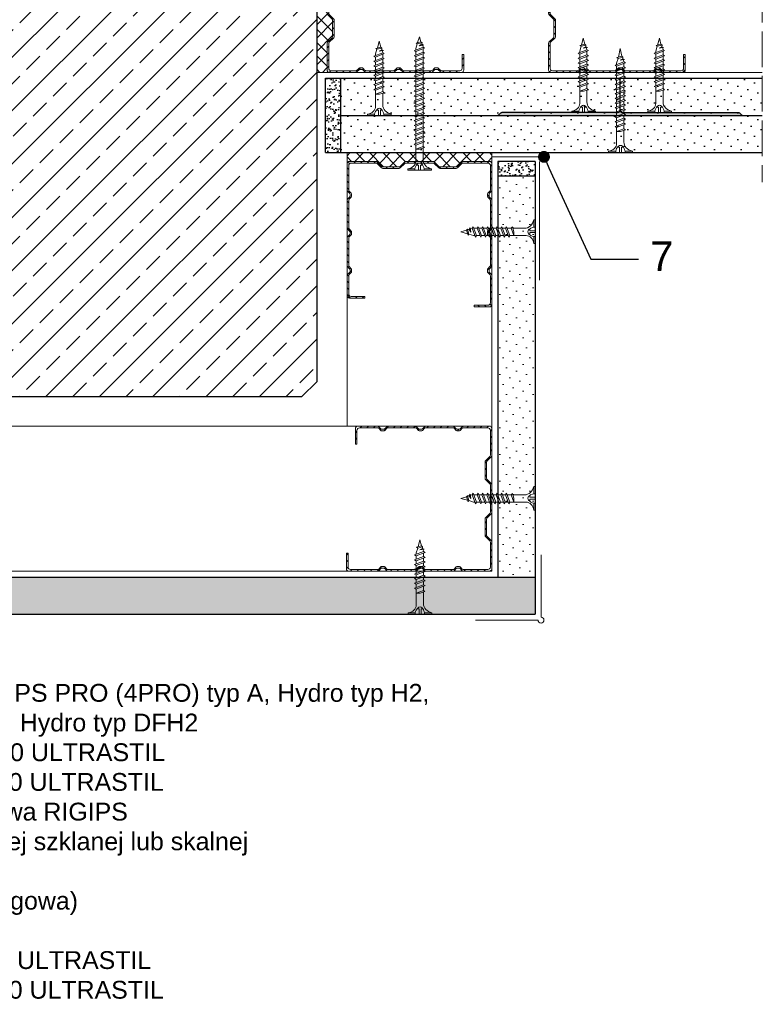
# Model space of a CAD drawing. Header units: millimetres. Extents: x 1245 to 3478, y 520 to 1092.
# Tile 15 of 16: x 3228 to 3478, y 520 to 851. Entities that reach past the tile are written whole.
import ezdxf
from ezdxf import colors
from ezdxf.entities.mleader import LeaderData, LeaderLine
from ezdxf.math import Vec2, Vec3

# ---------------------------------------------------------------- set-up
doc = ezdxf.new("R2010")
doc.units = ezdxf.units.MM
doc.linetypes.add('ACAD_ISO02W100', pattern=[15, 12, -3])
for name, color, linetype, lineweight in [('_RIGIPS AKCESORIA', 7, 'Continuous', 18), ('_RIGIPS G-K', 7, 'Continuous', 25), ('_RIGIPS PROFIL', 7, 'Continuous', 18), ('KRESKOWANIE', 7, 'Continuous', 9), ('OPISY', 7, 'Continuous', 9), ('PRZERYWANA', 7, 'ACAD_ISO02W100', 9)]:
    doc.layers.add(name, color=color, linetype=linetype, lineweight=lineweight)
doc.styles.get("Standard").update_dxf_attribs({"font": 'arial.ttf'})
pattern_1 = [(225, (1033.0072, -157.7324), (1.122532, -3.367596), [0, -3.175])]
pattern_2 = [(225, (1733.0072, 0), (1.122532, -3.367596), [0, -3.175])]

# ---------------------------------------------------------------- blocks, each defined once
blk = doc.blocks.new('TN 25')
at = {"layer": '_RIGIPS AKCESORIA'}
for p, q in [((0, -0.84), (0, 7.16)), ((0, 7.16), (0.46, 7.16)), ((0.46, 7.16), (0.46, 4.78)), ((0.46, 4.78), (0, 4.78)), ((0, 3.5), (1.77, 3.5)), ((1.77, 3.5), (1.77, 4.2)), ((3.02, 4.46), (8.47, 4.46)), ((7.12, 4.46), (7.12, 3.18)), ((8.03, 2.01), (7.12, 4.46)), ((8.47, 4.46), (8.79, 5)), ((9.61, 1.51), (8.47, 4.46)), ((8.79, 5), (9.93, 2.01)), ((9, 4.46), (10.1, 4.46)), ((10.1, 4.46), (10.41, 5)), ((11.23, 1.51), (10.1, 4.46)), ((10.41, 5), (11.56, 2.01)), ((10.62, 4.46), (11.67, 4.46)), ((11.67, 4.46), (11.99, 5)), ((12.81, 1.51), (11.67, 4.46)), ((11.99, 5), (13.14, 2.01)), ((12.2, 4.46), (13.21, 4.46)), ((13.21, 4.46), (13.52, 5)), ((14.34, 1.51), (13.21, 4.46)), ((13.52, 5), (14.67, 2.01)), ((13.73, 4.46), (14.8, 4.46)), ((14.8, 4.46), (15.12, 5)), ((15.94, 1.51), (14.8, 4.46)), ((15.12, 5), (16.26, 2.01)), ((15.33, 4.46), (16.42, 4.46)), ((16.42, 4.46), (16.73, 5)), ((17.55, 1.51), (16.42, 4.46)), ((16.73, 5), (17.88, 2.01)), ((16.94, 4.46), (17.99, 4.46)), ((17.99, 4.46), (18.31, 5)), ((19.13, 1.51), (17.99, 4.46)), ((18.31, 5), (19.45, 2.01)), ((18.52, 4.46), (19.68, 4.46)), ((19.68, 4.46), (20, 5)), ((20.82, 1.51), (19.68, 4.46)), ((20, 5), (21.14, 2.01)), ((20.21, 4.46), (20.7, 4.46)), ((20.7, 4.46), (22.28, 3.98)), ((22.28, 3.98), (22.56, 4.37)), ((22.7, 2.36), (22.28, 3.98)), ((22.56, 4.37), (23.03, 2.71)), ((22.71, 3.85), (25, 3.24)), ((0, 2.83), (1.77, 2.83)), ((0.46, 1.64), (0, 1.64)), ((0.46, -0.84), (0.46, 1.64)), ((1.77, 2.83), (1.77, 2.18)), ((7.49, 2.01), (3.55, 2.01)), ((7.12, 3.18), (7.65, 1.53)), ((7.65, 1.53), (8.03, 2.01)), ((9.41, 2.01), (8.03, 2.01)), ((9.93, 2.01), (9.61, 1.51)), ((11.04, 2.01), (9.93, 2.01)), ((11.56, 2.01), (11.23, 1.51)), ((12.61, 2.01), (11.56, 2.01)), ((13.14, 2.01), (12.81, 1.51)), ((14.15, 2.01), (13.14, 2.01)), ((14.67, 2.01), (14.34, 1.51)), ((15.74, 2.01), (14.67, 2.01)), ((16.26, 2.01), (15.94, 1.51)), ((17.36, 2.01), (16.26, 2.01)), ((17.88, 2.01), (17.55, 1.51)), ((18.93, 2.01), (17.88, 2.01)), ((19.45, 2.01), (19.13, 1.51)), ((19.45, 2.01), (20.62, 2.01)), ((21.14, 2.01), (20.82, 1.51)), ((21.14, 2.01), (21.81, 2.12)), ((21.85, 1.83), (21.67, 3.28)), ((21.67, 3.28), (22.14, 2.4)), ((22.14, 2.4), (21.85, 1.83)), ((22.7, 2.36), (22.14, 2.4)), ((23.03, 2.71), (22.7, 2.36)), ((25, 3.24), (23.03, 2.71)), ((0, -0.84), (0.46, -0.84))]:
    blk.add_line(p, q, dxfattribs=at)
for centre, major_axis, ratio, start_param, end_param in [((3.09, 7.67), (0.17, 3.2), 0.826134, 1.773653, 3.180586), ((-0.04, 0.9), (0, 3.93), 0.848176, -0.720942, -0.151112), ((1.66, 3.18), (0, 0.895), 0.848176, -1.552777, -0.720942), ((3.37, -1.57), (0.28, 3.57), 0.832181, 0.035984, 1.430787), ((-2.73, 15.91), (0, 14.76), 0.848176, 3.399396, 3.475072), ((0.59, 4.62), (0, 2.81), 0.848176, 3.475072, 3.862535), ((1.66, 3.18), (0, 0.895), 0.848176, 3.862535, 4.730408)]:
    blk.add_ellipse(centre, major_axis=major_axis, ratio=ratio, start_param=start_param, end_param=end_param, dxfattribs=at)
blk = doc.blocks.new('CW 100 ULTRASTIL')
h = blk.add_hatch()
h.set_pattern_fill('ANSI31', color=256, scale=0.5, style=0)
h.paths.add_polyline_path([(179.46, 109.85, -0.198912), (179.6, 110.2), (181.11, 111.71, 0.198912), (181.26, 112.06), (181.26, 117.65, 0.198912), (181.11, 118), (179.6, 119.51, -0.198912), (179.46, 119.86), (179.46, 128.31, -0.414214), (180.26, 129.11), (188.58, 129.11, -0.198912), (188.93, 128.96), (189.64, 128.25, 0.198912), (189.99, 128.11), (190.58, 128.11, 0.198912), (190.93, 128.25), (191.64, 128.96, -0.198912), (191.99, 129.11), (201.28, 129.11, -0.198912), (201.63, 128.96), (202.34, 128.25, 0.198912), (202.69, 128.11), (203.28, 128.11, 0.198912), (203.63, 128.25), (204.34, 128.96, -0.198912), (204.69, 129.11), (213.98, 129.11, -0.198912), (214.33, 128.96), (215.04, 128.25, 0.198912), (215.39, 128.11), (215.98, 128.11, 0.198912), (216.33, 128.25), (217.04, 128.96, -0.198912), (217.39, 129.11), (226.56, 129.11, -0.414214), (227.36, 128.31), (227.36, 123.66), (227.91, 123.66), (227.91, 128.86, 0.414214), (227.11, 129.66), (217.39, 129.66, 0.198912), (217.04, 129.51), (216.33, 128.8, -0.198912), (215.98, 128.66), (215.39, 128.66, -0.198912), (215.04, 128.8), (214.33, 129.51, 0.198912), (213.98, 129.66), (204.69, 129.66, 0.198912), (204.34, 129.51), (203.63, 128.8, -0.198912), (203.28, 128.66), (202.69, 128.66, -0.198912), (202.34, 128.8), (201.63, 129.51, 0.198912), (201.28, 129.66), (191.99, 129.66, 0.198912), (191.64, 129.51), (190.93, 128.8, -0.198912), (190.58, 128.66), (189.99, 128.66, -0.198912), (189.64, 128.8), (188.93, 129.51, 0.198912), (188.58, 129.66), (179.71, 129.66, 0.414214), (178.91, 128.86), (178.91, 119.86, 0.198912), (179.05, 119.51), (180.56, 118, -0.198912), (180.71, 117.65), (180.71, 112.06, -0.198912), (180.56, 111.71), (179.05, 110.2, 0.198912), (178.91, 109.85), (178.91, 50.66, 0.198912), (179.05, 50.31), (180.56, 48.8, -0.198912), (180.71, 48.45), (180.71, 42.86, -0.198912), (180.56, 42.51), (179.05, 41, 0.198912), (178.91, 40.65), (178.91, 31.66, 0.414214), (179.71, 30.86), (188.58, 30.86, 0.198912), (188.93, 31), (189.64, 31.71, -0.198912), (189.99, 31.86), (190.58, 31.86, -0.198912), (190.93, 31.71), (191.64, 31, 0.198912), (191.99, 30.86), (201.28, 30.86, 0.198912), (201.63, 31), (202.34, 31.71, -0.198912), (202.69, 31.86), (203.28, 31.86, -0.198912), (203.63, 31.71), (204.34, 31, 0.198912), (204.69, 30.86), (213.98, 30.86, 0.198912), (214.33, 31), (215.04, 31.71, -0.198912), (215.39, 31.86), (215.98, 31.86, -0.198912), (216.33, 31.71), (217.04, 31, 0.198912), (217.39, 30.86), (224.11, 30.86, 0.414214), (224.91, 31.66), (224.91, 36.86), (224.36, 36.86), (224.36, 32.21, -0.414214), (223.56, 31.41), (217.39, 31.41, -0.198912), (217.04, 31.55), (216.33, 32.26, 0.198912), (215.98, 32.41), (215.39, 32.41, 0.198912), (215.04, 32.26), (214.33, 31.55, -0.198912), (213.98, 31.41), (204.69, 31.41, -0.198912), (204.34, 31.55), (203.63, 32.26, 0.198912), (203.28, 32.41), (202.69, 32.41, 0.198912), (202.34, 32.26), (201.63, 31.55, -0.198912), (201.28, 31.41), (191.99, 31.41, -0.198912), (191.64, 31.55), (190.93, 32.26, 0.198912), (190.58, 32.41), (189.99, 32.41, 0.198912), (189.64, 32.26), (188.93, 31.55, -0.198912), (188.58, 31.41), (180.26, 31.41, -0.414214), (179.46, 32.21), (179.46, 40.65, -0.198912), (179.6, 41), (181.11, 42.51, 0.198912), (181.26, 42.86), (181.26, 48.45, 0.198912), (181.11, 48.8), (179.6, 50.31, -0.198912), (179.46, 50.66)])
at = {"layer": '_RIGIPS PROFIL'}
for p, q in [((188.58, 129.66), (179.71, 129.66)), ((188.93, 129.51), (189.64, 128.8)), ((191.64, 129.51), (190.93, 128.8)), ((201.28, 129.66), (191.99, 129.66)), ((201.63, 129.51), (202.34, 128.8)), ((204.34, 129.51), (203.63, 128.8)), ((204.69, 129.66), (213.98, 129.66)), ((214.33, 129.51), (215.04, 128.8)), ((217.04, 129.51), (216.33, 128.8)), ((227.11, 129.66), (217.39, 129.66)), ((178.91, 128.86), (178.91, 119.86)), ((179.46, 128.31), (179.46, 119.86)), ((188.58, 129.11), (180.26, 129.11)), ((188.93, 128.96), (189.64, 128.25)), ((190.58, 128.66), (189.99, 128.66)), ((190.58, 128.11), (189.99, 128.11)), ((191.64, 128.96), (190.93, 128.25)), ((201.28, 129.11), (191.99, 129.11)), ((201.63, 128.96), (202.34, 128.25)), ((203.28, 128.66), (202.69, 128.66)), ((203.28, 128.11), (202.69, 128.11)), ((204.34, 128.96), (203.63, 128.25)), ((204.69, 129.11), (213.98, 129.11)), ((214.33, 128.96), (215.04, 128.25)), ((215.98, 128.66), (215.39, 128.66)), ((215.98, 128.11), (215.39, 128.11)), ((217.04, 128.96), (216.33, 128.25)), ((226.56, 129.11), (217.39, 129.11)), ((227.36, 123.66), (227.36, 128.31)), ((227.91, 123.66), (227.91, 128.86)), ((227.36, 123.66), (227.91, 123.66)), ((180.56, 118), (179.05, 119.51)), ((181.11, 118), (179.6, 119.51)), ((180.71, 117.65), (180.71, 112.06)), ((181.26, 117.65), (181.26, 112.06)), ((178.91, 109.85), (178.91, 50.66)), ((180.56, 111.71), (179.05, 110.2)), ((179.46, 109.85), (179.46, 50.66)), ((181.11, 111.71), (179.6, 110.2)), ((180.56, 48.8), (179.05, 50.31)), ((181.11, 48.8), (179.6, 50.31)), ((180.71, 42.86), (180.71, 48.45)), ((181.26, 42.86), (181.26, 48.45)), ((178.91, 31.66), (178.91, 40.65)), ((180.56, 42.51), (179.05, 41)), ((179.46, 32.21), (179.46, 40.65)), ((181.11, 42.51), (179.6, 41)), ((224.36, 36.86), (224.36, 32.21)), ((224.36, 36.86), (224.91, 36.86)), ((224.91, 36.86), (224.91, 31.66)), ((188.58, 30.86), (179.71, 30.86)), ((188.58, 31.41), (180.26, 31.41)), ((188.93, 31.55), (189.64, 32.26)), ((188.93, 31), (189.64, 31.71)), ((190.58, 32.41), (189.99, 32.41)), ((190.58, 31.86), (189.99, 31.86)), ((191.64, 31.55), (190.93, 32.26)), ((191.64, 31), (190.93, 31.71)), ((201.28, 31.41), (191.99, 31.41)), ((201.28, 30.86), (191.99, 30.86)), ((201.63, 31.55), (202.34, 32.26)), ((201.63, 31), (202.34, 31.71)), ((203.28, 32.41), (202.69, 32.41)), ((203.28, 31.86), (202.69, 31.86)), ((204.34, 31.55), (203.63, 32.26)), ((204.34, 31), (203.63, 31.71)), ((204.69, 31.41), (213.98, 31.41)), ((204.69, 30.86), (213.98, 30.86)), ((214.33, 31.55), (215.04, 32.26)), ((214.33, 31), (215.04, 31.71)), ((215.98, 32.41), (215.39, 32.41)), ((215.98, 31.86), (215.39, 31.86)), ((217.04, 31.55), (216.33, 32.26)), ((217.04, 31), (216.33, 31.71)), ((223.56, 31.41), (217.39, 31.41)), ((224.11, 30.86), (217.39, 30.86))]:
    blk.add_line(p, q, dxfattribs=at)
for centre, radius, start, end in [((179.71, 128.86), 0.8, 90, 180), ((188.58, 129.16), 0.5, 45, 90), ((191.99, 129.16), 0.5, 90, 135), ((201.28, 129.16), 0.5, 45, 90), ((204.69, 129.16), 0.5, 90, 135), ((213.98, 129.16), 0.5, 45, 90), ((217.39, 129.16), 0.5, 90, 135), ((227.11, 128.86), 0.8, 0, 90), ((180.26, 128.31), 0.8, 90, 180), ((188.58, 128.61), 0.5, 45, 90), ((189.99, 129.16), 0.5, 225, 270), ((189.99, 128.61), 0.5, 225, 270), ((190.58, 129.16), 0.5, 270, 315), ((190.58, 128.61), 0.5, 270, 315), ((191.99, 128.61), 0.5, 90, 135), ((201.28, 128.61), 0.5, 45, 90), ((202.69, 129.16), 0.5, 225, 270), ((202.69, 128.61), 0.5, 225, 270), ((203.28, 129.16), 0.5, 270, 315), ((203.28, 128.61), 0.5, 270, 315), ((204.69, 128.61), 0.5, 90, 135), ((213.98, 128.61), 0.5, 45, 90), ((215.39, 129.16), 0.5, 225, 270), ((215.39, 128.61), 0.5, 225, 270), ((215.98, 129.16), 0.5, 270, 315), ((215.98, 128.61), 0.5, 270, 315), ((217.39, 128.61), 0.5, 90, 135), ((226.56, 128.31), 0.8, 0, 90), ((179.41, 119.86), 0.5, 180, 225), ((179.96, 119.86), 0.5, 180, 225), ((180.21, 117.65), 0.5, 0, 45), ((180.76, 117.65), 0.5, 0, 45), ((179.41, 109.85), 0.5, 135, 180), ((179.96, 109.85), 0.5, 135, 180), ((180.21, 112.06), 0.5, 315, 0), ((180.76, 112.06), 0.5, 315, 0), ((179.41, 50.66), 0.5, 180, 225), ((179.96, 50.66), 0.5, 180, 225), ((180.21, 48.45), 0.5, 0, 45), ((180.76, 48.45), 0.5, 0, 45), ((179.41, 40.65), 0.5, 135, 180), ((179.96, 40.65), 0.5, 135, 180), ((180.21, 42.86), 0.5, 315, 0), ((180.76, 42.86), 0.5, 315, 0), ((179.71, 31.66), 0.8, 180, 270), ((180.26, 32.21), 0.8, 180, 270), ((188.58, 31.91), 0.5, 270, 315), ((188.58, 31.36), 0.5, 270, 315), ((189.99, 31.91), 0.5, 90, 135), ((189.99, 31.36), 0.5, 90, 135), ((190.58, 31.91), 0.5, 45, 90), ((190.58, 31.36), 0.5, 45, 90), ((191.99, 31.91), 0.5, 225, 270), ((191.99, 31.36), 0.5, 225, 270), ((201.28, 31.91), 0.5, 270, 315), ((201.28, 31.36), 0.5, 270, 315), ((202.69, 31.91), 0.5, 90, 135), ((202.69, 31.36), 0.5, 90, 135), ((203.28, 31.91), 0.5, 45, 90), ((203.28, 31.36), 0.5, 45, 90), ((204.69, 31.91), 0.5, 225, 270), ((204.69, 31.36), 0.5, 225, 270), ((213.98, 31.91), 0.5, 270, 315), ((213.98, 31.36), 0.5, 270, 315), ((215.39, 31.91), 0.5, 90, 135), ((215.39, 31.36), 0.5, 90, 135), ((215.98, 31.91), 0.5, 45, 90), ((215.98, 31.36), 0.5, 45, 90), ((217.39, 31.91), 0.5, 225, 270), ((217.39, 31.36), 0.5, 225, 270), ((223.56, 32.21), 0.8, 270, 0), ((224.11, 31.66), 0.8, 270, 0)]:
    blk.add_arc(centre, radius, start, end, dxfattribs=at)
blk = doc.blocks.new('naroznik')
at = {"layer": '_RIGIPS AKCESORIA'}
for p, q in [((429.5, 69.65), (429.5, 90.65)), ((430.5, 91.65), (451.5, 91.65))]:
    blk.add_line(p, q, dxfattribs=at)
blk.add_arc((429.5, 91.65), 1, 0, 270, dxfattribs=at)
blk = doc.blocks.new('CW 50 ULTRASTIL')
h = blk.add_hatch()
h.set_pattern_fill('ANSI31', color=256, scale=0.5, style=0)
h.paths.add_polyline_path([(28.56, 40.65, -0.198912), (28.71, 41), (30.21, 42.51, 0.198912), (30.36, 42.86), (30.36, 48.45, 0.198912), (30.21, 48.8), (28.71, 50.31, -0.198912), (28.56, 50.66), (28.56, 59.85, -0.198912), (28.71, 60.2), (30.21, 61.71, 0.198912), (30.36, 62.06), (30.36, 67.65, 0.198912), (30.21, 68), (28.71, 69.51, -0.198912), (28.56, 69.86), (28.56, 78.31, -0.414214), (29.36, 79.11), (37.68, 79.11, -0.198912), (38.04, 78.96), (38.74, 78.25, 0.198912), (39.1, 78.11), (39.68, 78.11, 0.198912), (40.04, 78.25), (40.74, 78.96, -0.198912), (41.1, 79.11), (50.38, 79.11, -0.198912), (50.74, 78.96), (51.44, 78.25, 0.198912), (51.8, 78.11), (52.38, 78.11, 0.198912), (52.74, 78.25), (53.44, 78.96, -0.198912), (53.8, 79.11), (63.08, 79.11, -0.198912), (63.44, 78.96), (64.14, 78.25, 0.198912), (64.5, 78.11), (65.08, 78.11, 0.198912), (65.44, 78.25), (66.14, 78.96, -0.198912), (66.5, 79.11), (75.66, 79.11, -0.414214), (76.46, 78.31), (76.46, 73.66), (77.01, 73.66), (77.01, 78.86, 0.414214), (76.21, 79.66), (66.5, 79.66, 0.198912), (66.14, 79.51), (65.44, 78.8, -0.198912), (65.08, 78.66), (64.5, 78.66, -0.198912), (64.14, 78.8), (63.44, 79.51, 0.198912), (63.08, 79.66), (53.8, 79.66, 0.198912), (53.44, 79.51), (52.74, 78.8, -0.198912), (52.38, 78.66), (51.8, 78.66, -0.198912), (51.44, 78.8), (50.74, 79.51, 0.198912), (50.38, 79.66), (41.1, 79.66, 0.198912), (40.74, 79.51), (40.04, 78.8, -0.198912), (39.68, 78.66), (39.1, 78.66, -0.198912), (38.74, 78.8), (38.04, 79.51, 0.198912), (37.68, 79.66), (28.81, 79.66, 0.414214), (28.01, 78.86), (28.01, 69.86, 0.198912), (28.16, 69.51), (29.66, 68, -0.198912), (29.81, 67.65), (29.81, 62.06, -0.198912), (29.66, 61.71), (28.16, 60.2, 0.198912), (28.01, 59.85), (28.01, 50.66, 0.198912), (28.16, 50.31), (29.66, 48.8, -0.198912), (29.81, 48.45), (29.81, 42.86, -0.198912), (29.66, 42.51), (28.16, 41, 0.198912), (28.01, 40.65), (28.01, 31.66, 0.414214), (28.81, 30.86), (37.68, 30.86, 0.198912), (38.04, 31), (38.74, 31.71, -0.198912), (39.1, 31.86), (39.68, 31.86, -0.198912), (40.04, 31.71), (40.74, 31, 0.198912), (41.1, 30.86), (50.38, 30.86, 0.198912), (50.74, 31), (51.44, 31.71, -0.198912), (51.8, 31.86), (52.38, 31.86, -0.198912), (52.74, 31.71), (53.44, 31, 0.198912), (53.8, 30.86), (63.08, 30.86, 0.198912), (63.44, 31), (64.14, 31.71, -0.198912), (64.5, 31.86), (65.08, 31.86, -0.198912), (65.44, 31.71), (66.14, 31, 0.198912), (66.5, 30.86), (73.21, 30.86, 0.414214), (74.01, 31.66), (74.01, 36.86), (73.46, 36.86), (73.46, 32.21, -0.414214), (72.66, 31.41), (66.5, 31.41, -0.198912), (66.14, 31.55), (65.44, 32.26, 0.198912), (65.08, 32.41), (64.5, 32.41, 0.198912), (64.14, 32.26), (63.44, 31.55, -0.198912), (63.08, 31.41), (53.8, 31.41, -0.198912), (53.44, 31.55), (52.74, 32.26, 0.198912), (52.38, 32.41), (51.8, 32.41, 0.198912), (51.44, 32.26), (50.74, 31.55, -0.198912), (50.38, 31.41), (41.1, 31.41, -0.198912), (40.74, 31.55), (40.04, 32.26, 0.198912), (39.68, 32.41), (39.1, 32.41, 0.198912), (38.74, 32.26), (38.04, 31.55, -0.198912), (37.68, 31.41), (29.36, 31.41, -0.414214), (28.56, 32.21)])
at = {"layer": '_RIGIPS PROFIL'}
for p, q in [((37.68, 79.66), (28.81, 79.66)), ((50.38, 79.66), (41.1, 79.66)), ((53.8, 79.66), (63.08, 79.66)), ((76.21, 79.66), (66.5, 79.66)), ((28.01, 78.86), (28.01, 69.86)), ((28.56, 78.31), (28.56, 69.86)), ((37.68, 79.11), (29.36, 79.11)), ((38.04, 79.51), (38.74, 78.8)), ((38.04, 78.96), (38.74, 78.25)), ((39.68, 78.66), (39.1, 78.66)), ((39.68, 78.11), (39.1, 78.11)), ((40.74, 79.51), (40.04, 78.8)), ((40.74, 78.96), (40.04, 78.25)), ((50.38, 79.11), (41.1, 79.11)), ((50.74, 79.51), (51.44, 78.8)), ((50.74, 78.96), (51.44, 78.25)), ((52.38, 78.66), (51.8, 78.66)), ((52.38, 78.11), (51.8, 78.11)), ((53.44, 79.51), (52.74, 78.8)), ((53.44, 78.96), (52.74, 78.25)), ((53.8, 79.11), (63.08, 79.11)), ((63.44, 79.51), (64.14, 78.8)), ((63.44, 78.96), (64.14, 78.25)), ((65.08, 78.66), (64.5, 78.66)), ((65.08, 78.11), (64.5, 78.11)), ((66.14, 79.51), (65.44, 78.8)), ((66.14, 78.96), (65.44, 78.25)), ((75.66, 79.11), (66.5, 79.11)), ((76.46, 73.66), (76.46, 78.31)), ((77.01, 73.66), (77.01, 78.86)), ((76.46, 73.66), (77.01, 73.66)), ((29.66, 68), (28.16, 69.51)), ((30.21, 68), (28.71, 69.51)), ((29.81, 67.65), (29.81, 62.06)), ((30.36, 67.65), (30.36, 62.06)), ((28.01, 59.85), (28.01, 50.66)), ((29.66, 61.71), (28.16, 60.2)), ((28.56, 59.85), (28.56, 50.66)), ((30.21, 61.71), (28.71, 60.2)), ((29.66, 48.8), (28.16, 50.31)), ((30.21, 48.8), (28.71, 50.31)), ((29.81, 42.86), (29.81, 48.45)), ((30.36, 42.86), (30.36, 48.45)), ((28.01, 31.66), (28.01, 40.65)), ((29.66, 42.51), (28.16, 41)), ((28.56, 32.21), (28.56, 40.65)), ((30.21, 42.51), (28.71, 41)), ((73.46, 36.86), (73.46, 32.21)), ((73.46, 36.86), (74.01, 36.86)), ((74.01, 36.86), (74.01, 31.66)), ((37.68, 30.86), (28.81, 30.86)), ((37.68, 31.41), (29.36, 31.41)), ((38.04, 31.55), (38.74, 32.26)), ((38.04, 31), (38.74, 31.71)), ((39.68, 32.41), (39.1, 32.41)), ((39.68, 31.86), (39.1, 31.86)), ((40.74, 31.55), (40.04, 32.26)), ((40.74, 31), (40.04, 31.71)), ((50.38, 31.41), (41.1, 31.41)), ((50.38, 30.86), (41.1, 30.86)), ((50.74, 31.55), (51.44, 32.26)), ((50.74, 31), (51.44, 31.71)), ((52.38, 32.41), (51.8, 32.41)), ((52.38, 31.86), (51.8, 31.86)), ((53.44, 31.55), (52.74, 32.26)), ((53.44, 31), (52.74, 31.71)), ((53.8, 31.41), (63.08, 31.41)), ((53.8, 30.86), (63.08, 30.86)), ((63.44, 31.55), (64.14, 32.26)), ((63.44, 31), (64.14, 31.71)), ((65.08, 32.41), (64.5, 32.41)), ((65.08, 31.86), (64.5, 31.86)), ((66.14, 31.55), (65.44, 32.26)), ((66.14, 31), (65.44, 31.71)), ((72.66, 31.41), (66.5, 31.41)), ((73.21, 30.86), (66.5, 30.86))]:
    blk.add_line(p, q, dxfattribs=at)
for centre, radius, start, end in [((28.81, 78.86), 0.8, 90, 180), ((37.68, 79.16), 0.5, 45, 90), ((41.1, 79.16), 0.5, 90, 135), ((50.38, 79.16), 0.5, 45, 90), ((53.8, 79.16), 0.5, 90, 135), ((63.08, 79.16), 0.5, 45, 90), ((66.5, 79.16), 0.5, 90, 135), ((76.21, 78.86), 0.8, 0, 90), ((29.36, 78.31), 0.8, 90, 180), ((37.68, 78.61), 0.5, 45, 90), ((39.1, 79.16), 0.5, 225, 270), ((39.1, 78.61), 0.5, 225, 270), ((39.68, 79.16), 0.5, 270, 315), ((39.68, 78.61), 0.5, 270, 315), ((41.1, 78.61), 0.5, 90, 135), ((50.38, 78.61), 0.5, 45, 90), ((51.8, 79.16), 0.5, 225, 270), ((51.8, 78.61), 0.5, 225, 270), ((52.38, 79.16), 0.5, 270, 315), ((52.38, 78.61), 0.5, 270, 315), ((53.8, 78.61), 0.5, 90, 135), ((63.08, 78.61), 0.5, 45, 90), ((64.5, 79.16), 0.5, 225, 270), ((64.5, 78.61), 0.5, 225, 270), ((65.08, 79.16), 0.5, 270, 315), ((65.08, 78.61), 0.5, 270, 315), ((66.5, 78.61), 0.5, 90, 135), ((75.66, 78.31), 0.8, 0, 90), ((28.51, 69.86), 0.5, 180, 225), ((29.06, 69.86), 0.5, 180, 225), ((29.31, 67.65), 0.5, 0, 45), ((29.86, 67.65), 0.5, 0, 45), ((28.51, 59.85), 0.5, 135, 180), ((29.06, 59.85), 0.5, 135, 180), ((29.31, 62.06), 0.5, 315, 0), ((29.86, 62.06), 0.5, 315, 0), ((28.51, 50.66), 0.5, 180, 225), ((29.06, 50.66), 0.5, 180, 225), ((29.31, 48.45), 0.5, 0, 45), ((29.86, 48.45), 0.5, 0, 45), ((28.51, 40.65), 0.5, 135, 180), ((29.06, 40.65), 0.5, 135, 180), ((29.31, 42.86), 0.5, 315, 0), ((29.86, 42.86), 0.5, 315, 0), ((28.81, 31.66), 0.8, 180, 270), ((29.36, 32.21), 0.8, 180, 270), ((37.68, 31.91), 0.5, 270, 315), ((37.68, 31.36), 0.5, 270, 315), ((39.1, 31.91), 0.5, 90, 135), ((39.1, 31.36), 0.5, 90, 135), ((39.68, 31.91), 0.5, 45, 90), ((39.68, 31.36), 0.5, 45, 90), ((41.1, 31.91), 0.5, 225, 270), ((41.1, 31.36), 0.5, 225, 270), ((50.38, 31.91), 0.5, 270, 315), ((50.38, 31.36), 0.5, 270, 315), ((51.8, 31.91), 0.5, 90, 135), ((51.8, 31.36), 0.5, 90, 135), ((52.38, 31.91), 0.5, 45, 90), ((52.38, 31.36), 0.5, 45, 90), ((53.8, 31.91), 0.5, 225, 270), ((53.8, 31.36), 0.5, 225, 270), ((63.08, 31.91), 0.5, 270, 315), ((63.08, 31.36), 0.5, 270, 315), ((64.5, 31.91), 0.5, 90, 135), ((64.5, 31.36), 0.5, 90, 135), ((65.08, 31.91), 0.5, 45, 90), ((65.08, 31.36), 0.5, 45, 90), ((66.5, 31.91), 0.5, 225, 270), ((66.5, 31.36), 0.5, 225, 270), ((72.66, 32.21), 0.8, 270, 0), ((73.21, 31.66), 0.8, 270, 0)]:
    blk.add_arc(centre, radius, start, end, dxfattribs=at)
blk = doc.blocks.new('TN 45')
at = {"layer": '_RIGIPS AKCESORIA'}
for p, q in [((0, -0.84), (0, 7.16)), ((0, 7.16), (0.46, 7.16)), ((0.46, 7.16), (0.46, 4.78)), ((0.46, 4.78), (0, 4.78)), ((0, 3.5), (1.77, 3.5)), ((1.77, 3.5), (1.77, 4.2)), ((3.02, 4.46), (8.47, 4.46)), ((7.12, 4.46), (7.12, 3.18)), ((8.03, 2.01), (7.12, 4.46)), ((8.47, 4.46), (8.79, 5)), ((9.61, 1.51), (8.47, 4.46)), ((8.79, 5), (9.93, 2.01)), ((9, 4.46), (10.1, 4.46)), ((10.1, 4.46), (10.41, 5)), ((11.23, 1.51), (10.1, 4.46)), ((10.41, 5), (11.56, 2.01)), ((10.62, 4.46), (11.67, 4.46)), ((11.67, 4.46), (11.99, 5)), ((12.81, 1.51), (11.67, 4.46)), ((11.99, 5), (13.14, 2.01)), ((12.2, 4.46), (13.21, 4.46)), ((13.21, 4.46), (13.52, 5)), ((14.34, 1.51), (13.21, 4.46)), ((13.52, 5), (14.67, 2.01)), ((13.73, 4.46), (14.8, 4.46)), ((14.8, 4.46), (15.12, 5)), ((15.94, 1.51), (14.8, 4.46)), ((15.12, 5), (16.26, 2.01)), ((15.33, 4.46), (16.42, 4.46)), ((16.42, 4.46), (16.73, 5)), ((17.55, 1.51), (16.42, 4.46)), ((16.73, 5), (17.88, 2.01)), ((16.94, 4.46), (17.99, 4.46)), ((17.99, 4.46), (18.31, 5)), ((19.13, 1.51), (17.99, 4.46)), ((18.31, 5), (19.45, 2.01)), ((18.52, 4.46), (19.68, 4.46)), ((19.68, 4.46), (20, 5)), ((20.82, 1.51), (19.68, 4.46)), ((20, 5), (21.14, 2.01)), ((20.21, 4.46), (21.37, 4.46)), ((21.37, 4.46), (21.69, 5)), ((22.51, 1.51), (21.37, 4.46)), ((21.69, 5), (22.83, 2.01)), ((21.9, 4.46), (23.06, 4.46)), ((23.06, 4.46), (23.38, 5)), ((24.2, 1.51), (23.06, 4.46)), ((23.38, 5), (24.52, 2.01)), ((23.59, 4.46), (24.75, 4.46)), ((24.75, 4.46), (25.07, 5)), ((25.89, 1.51), (24.75, 4.46)), ((25.07, 5), (26.21, 2.01)), ((25.28, 4.46), (26.44, 4.46)), ((26.44, 4.46), (26.76, 5)), ((27.58, 1.51), (26.44, 4.46)), ((26.76, 5), (27.9, 2.01)), ((26.96, 4.46), (28.13, 4.46)), ((28.13, 4.46), (28.45, 5)), ((29.27, 1.51), (28.13, 4.46)), ((28.45, 5), (29.59, 2.01)), ((28.65, 4.46), (29.82, 4.46)), ((29.82, 4.46), (30.14, 5)), ((30.96, 1.51), (29.82, 4.46)), ((30.14, 5), (31.28, 2.01)), ((30.34, 4.46), (31.51, 4.46)), ((31.51, 4.46), (31.83, 5)), ((32.65, 1.51), (31.51, 4.46)), ((31.83, 5), (32.97, 2.01)), ((32.03, 4.46), (33.2, 4.46)), ((33.2, 4.46), (33.52, 5)), ((34.34, 1.51), (33.2, 4.46)), ((33.52, 5), (34.66, 2.01)), ((33.72, 4.46), (34.89, 4.46)), ((34.89, 4.46), (35.21, 5)), ((36.03, 1.51), (34.89, 4.46)), ((35.21, 5), (36.35, 2.01)), ((35.41, 4.46), (36.58, 4.46)), ((36.58, 4.46), (36.9, 5)), ((37.72, 1.51), (36.58, 4.46)), ((36.9, 5), (38.04, 2.01)), ((37.1, 4.46), (38.27, 4.46)), ((38.27, 4.46), (38.59, 5)), ((39.41, 1.51), (38.27, 4.46)), ((38.59, 5), (39.73, 2.01)), ((38.79, 4.46), (39.96, 4.46)), ((39.96, 4.46), (40.28, 5)), ((41.1, 1.51), (39.96, 4.46)), ((40.28, 5), (41.42, 2.01)), ((40.48, 4.46), (40.98, 4.46)), ((40.98, 4.46), (42.56, 3.98)), ((42.56, 3.98), (42.84, 4.37)), ((42.98, 2.36), (42.56, 3.98)), ((42.84, 4.37), (43.31, 2.71)), ((42.99, 3.85), (45, 3.24)), ((0, 2.83), (1.77, 2.83)), ((0.46, 1.64), (0, 1.64)), ((0.46, -0.84), (0.46, 1.64)), ((1.77, 2.83), (1.77, 2.18)), ((7.49, 2.01), (3.55, 2.01)), ((7.12, 3.18), (7.65, 1.53)), ((7.65, 1.53), (8.03, 2.01)), ((9.41, 2.01), (8.03, 2.01)), ((9.93, 2.01), (9.61, 1.51)), ((11.04, 2.01), (9.93, 2.01)), ((11.56, 2.01), (11.23, 1.51)), ((12.61, 2.01), (11.56, 2.01)), ((13.14, 2.01), (12.81, 1.51)), ((14.15, 2.01), (13.14, 2.01)), ((14.67, 2.01), (14.34, 1.51)), ((15.74, 2.01), (14.67, 2.01)), ((16.26, 2.01), (15.94, 1.51)), ((17.36, 2.01), (16.26, 2.01)), ((17.88, 2.01), (17.55, 1.51)), ((18.93, 2.01), (17.88, 2.01)), ((19.45, 2.01), (19.13, 1.51)), ((19.45, 2.01), (20.62, 2.01)), ((20.62, 2.01), (19.57, 2.01)), ((21.14, 2.01), (20.82, 1.51)), ((21.14, 2.01), (22.31, 2.01)), ((22.31, 2.01), (21.26, 2.01)), ((22.83, 2.01), (22.51, 1.51)), ((22.83, 2.01), (24, 2.01)), ((24, 2.01), (22.95, 2.01)), ((24.52, 2.01), (24.2, 1.51)), ((24.52, 2.01), (25.69, 2.01)), ((25.69, 2.01), (24.64, 2.01)), ((26.21, 2.01), (25.89, 1.51)), ((26.21, 2.01), (27.38, 2.01)), ((27.38, 2.01), (26.33, 2.01)), ((27.9, 2.01), (27.58, 1.51)), ((27.9, 2.01), (29.07, 2.01)), ((29.07, 2.01), (28.02, 2.01)), ((29.59, 2.01), (29.27, 1.51)), ((29.59, 2.01), (30.76, 2.01)), ((30.76, 2.01), (29.71, 2.01)), ((31.28, 2.01), (30.96, 1.51)), ((31.28, 2.01), (32.45, 2.01)), ((32.45, 2.01), (31.4, 2.01)), ((32.97, 2.01), (32.65, 1.51)), ((32.97, 2.01), (34.14, 2.01)), ((34.14, 2.01), (33.09, 2.01)), ((34.66, 2.01), (34.34, 1.51)), ((34.66, 2.01), (35.83, 2.01)), ((35.83, 2.01), (34.78, 2.01)), ((36.35, 2.01), (36.03, 1.51)), ((36.35, 2.01), (37.52, 2.01)), ((37.52, 2.01), (36.47, 2.01)), ((38.04, 2.01), (37.72, 1.51)), ((38.04, 2.01), (39.21, 2.01)), ((39.21, 2.01), (38.16, 2.01)), ((39.73, 2.01), (39.41, 1.51)), ((39.73, 2.01), (40.9, 2.01)), ((41.42, 2.01), (41.1, 1.51)), ((41.42, 2.01), (42.09, 2.12)), ((42.13, 1.83), (41.95, 3.28)), ((41.95, 3.28), (42.42, 2.4)), ((42.42, 2.4), (42.13, 1.83)), ((42.98, 2.36), (42.42, 2.4)), ((43.31, 2.71), (42.98, 2.36)), ((45, 3.24), (43.31, 2.71)), ((0, -0.84), (0.46, -0.84))]:
    blk.add_line(p, q, dxfattribs=at)
for centre, major_axis, ratio, start_param, end_param in [((3.09, 7.67), (0.17, 3.2), 0.826134, 1.773653, 3.180586), ((-0.04, 0.9), (0, 3.93), 0.848176, -0.720942, -0.151112), ((1.66, 3.18), (0, 0.895), 0.848176, -1.552777, -0.720942), ((3.37, -1.57), (0.28, 3.57), 0.832181, 0.035984, 1.430787), ((-2.73, 15.91), (0, 14.76), 0.848176, 3.399396, 3.475072), ((0.59, 4.62), (0, 2.81), 0.848176, 3.475072, 3.862535), ((1.66, 3.18), (0, 0.895), 0.848176, 3.862535, 4.730408)]:
    blk.add_ellipse(centre, major_axis=major_axis, ratio=ratio, start_param=start_param, end_param=end_param, dxfattribs=at)
blk = doc.blocks.new('TN 35')
at = {"layer": '_RIGIPS AKCESORIA'}
for p, q in [((0, -0.84), (0, 7.16)), ((0, 7.16), (0.46, 7.16)), ((0.46, 7.16), (0.46, 4.78)), ((0.46, 4.78), (0, 4.78)), ((0, 3.5), (1.77, 3.5)), ((1.77, 3.5), (1.77, 4.2)), ((3.02, 4.46), (8.47, 4.46)), ((7.12, 4.46), (7.12, 3.18)), ((8.03, 2.01), (7.12, 4.46)), ((8.47, 4.46), (8.79, 5)), ((9.61, 1.51), (8.47, 4.46)), ((8.79, 5), (9.93, 2.01)), ((9, 4.46), (10.1, 4.46)), ((10.1, 4.46), (10.41, 5)), ((11.23, 1.51), (10.1, 4.46)), ((10.41, 5), (11.56, 2.01)), ((10.62, 4.46), (11.67, 4.46)), ((11.67, 4.46), (11.99, 5)), ((12.81, 1.51), (11.67, 4.46)), ((11.99, 5), (13.14, 2.01)), ((12.2, 4.46), (13.21, 4.46)), ((13.21, 4.46), (13.52, 5)), ((14.34, 1.51), (13.21, 4.46)), ((13.52, 5), (14.67, 2.01)), ((13.73, 4.46), (14.8, 4.46)), ((14.8, 4.46), (15.12, 5)), ((15.94, 1.51), (14.8, 4.46)), ((15.12, 5), (16.26, 2.01)), ((15.33, 4.46), (16.42, 4.46)), ((16.42, 4.46), (16.73, 5)), ((17.55, 1.51), (16.42, 4.46)), ((16.73, 5), (17.88, 2.01)), ((16.94, 4.46), (17.99, 4.46)), ((17.99, 4.46), (18.31, 5)), ((19.13, 1.51), (17.99, 4.46)), ((18.31, 5), (19.45, 2.01)), ((18.52, 4.46), (19.57, 4.46)), ((19.57, 4.46), (19.88, 5)), ((20.7, 1.51), (19.57, 4.46)), ((19.88, 5), (21.03, 2.01)), ((20.09, 4.46), (21.14, 4.46)), ((21.14, 4.46), (21.46, 5)), ((22.28, 1.51), (21.14, 4.46)), ((21.46, 5), (22.6, 2.01)), ((21.67, 4.46), (22.72, 4.46)), ((22.72, 4.46), (23.03, 5)), ((23.85, 1.51), (22.72, 4.46)), ((23.03, 5), (24.18, 2.01)), ((23.24, 4.46), (24.29, 4.46)), ((24.29, 4.46), (24.61, 5)), ((25.43, 1.51), (24.29, 4.46)), ((24.61, 5), (25.75, 2.01)), ((24.81, 4.46), (25.87, 4.46)), ((25.87, 4.46), (26.18, 5)), ((27, 1.51), (25.87, 4.46)), ((26.18, 5), (27.33, 2.01)), ((26.39, 4.46), (27.44, 4.46)), ((27.44, 4.46), (27.76, 5)), ((28.58, 1.51), (27.44, 4.46)), ((27.76, 5), (28.9, 2.01)), ((27.96, 4.46), (29.13, 4.46)), ((29.13, 4.46), (29.45, 5)), ((30.27, 1.51), (29.13, 4.46)), ((29.45, 5), (30.59, 2.01)), ((29.65, 4.46), (30.15, 4.46)), ((30.15, 4.46), (31.73, 3.98)), ((31.73, 3.98), (32.01, 4.37)), ((32.15, 2.36), (31.73, 3.98)), ((32.01, 4.37), (32.48, 2.71)), ((32.16, 3.85), (35, 3.24)), ((0, 2.83), (1.77, 2.83)), ((0.46, 1.64), (0, 1.64)), ((0.46, -0.84), (0.46, 1.64)), ((1.77, 2.83), (1.77, 2.18)), ((7.49, 2.01), (3.55, 2.01)), ((7.12, 3.18), (7.65, 1.53)), ((7.65, 1.53), (8.03, 2.01)), ((9.41, 2.01), (8.03, 2.01)), ((9.93, 2.01), (9.61, 1.51)), ((11.04, 2.01), (9.93, 2.01)), ((11.56, 2.01), (11.23, 1.51)), ((12.61, 2.01), (11.56, 2.01)), ((13.14, 2.01), (12.81, 1.51)), ((14.15, 2.01), (13.14, 2.01)), ((14.67, 2.01), (14.34, 1.51)), ((15.74, 2.01), (14.67, 2.01)), ((16.26, 2.01), (15.94, 1.51)), ((17.36, 2.01), (16.26, 2.01)), ((17.88, 2.01), (17.55, 1.51)), ((18.93, 2.01), (17.84, 2.01)), ((19.45, 2.01), (19.13, 1.51)), ((20.51, 2.01), (19.41, 2.01)), ((21.03, 2.01), (20.7, 1.51)), ((22.08, 2.01), (20.99, 2.01)), ((22.6, 2.01), (22.28, 1.51)), ((23.66, 2.01), (22.56, 2.01)), ((24.18, 2.01), (23.85, 1.51)), ((25.23, 2.01), (24.14, 2.01)), ((25.75, 2.01), (25.43, 1.51)), ((26.81, 2.01), (25.71, 2.01)), ((27.33, 2.01), (27, 1.51)), ((28.38, 2.01), (27.33, 2.01)), ((28.9, 2.01), (28.58, 1.51)), ((28.9, 2.01), (30.07, 2.01)), ((30.59, 2.01), (30.27, 1.51)), ((30.59, 2.01), (31.26, 2.12)), ((31.3, 1.83), (31.12, 3.28)), ((31.12, 3.28), (31.59, 2.4)), ((31.59, 2.4), (31.3, 1.83)), ((32.15, 2.36), (31.59, 2.4)), ((32.48, 2.71), (32.15, 2.36)), ((35, 3.24), (32.48, 2.71)), ((0, -0.84), (0.46, -0.84))]:
    blk.add_line(p, q, dxfattribs=at)
for centre, major_axis, ratio, start_param, end_param in [((3.09, 7.67), (0.17, 3.2), 0.826134, 1.773653, 3.180586), ((-0.04, 0.9), (0, 3.93), 0.848176, -0.720942, -0.151112), ((1.66, 3.18), (0, 0.895), 0.848176, -1.552777, -0.720942), ((3.37, -1.57), (0.28, 3.57), 0.832181, 0.035984, 1.430787), ((-2.73, 15.91), (0, 14.76), 0.848176, 3.399396, 3.475072), ((0.59, 4.62), (0, 2.81), 0.848176, 3.475072, 3.862535), ((1.66, 3.18), (0, 0.895), 0.848176, 3.862535, 4.730408)]:
    blk.add_ellipse(centre, major_axis=major_axis, ratio=ratio, start_param=start_param, end_param=end_param, dxfattribs=at)
blk = doc.blocks.new('spoina PRO')
at = {"layer": '_RIGIPS G-K'}
h = blk.add_hatch(dxfattribs=at)
h.set_pattern_fill('AR-SAND', color=256, scale=0.02, style=0)
h.paths.add_polyline_path([(2546.06, 1115.24, -0.198912), (2546.41, 1115.38), (2464, 1115.38, -0.198912), (2464.35, 1115.24), (2465.06, 1114.53, 0.198912), (2465.41, 1114.38), (2504.7, 1114.38, -0.414214), (2505.2, 1113.88, -0.414214), (2505.7, 1114.38), (2545, 1114.38, 0.198912), (2545.35, 1114.53)])
for p, q in [((2464, 1115.38), (2546.41, 1115.38)), ((2464.35, 1115.24), (2465.06, 1114.53)), ((2546.06, 1115.24), (2545.35, 1114.53)), ((2504.7, 1114.38), (2465.41, 1114.38)), ((2505.2, 1113.88), (2505.2, 1102.88)), ((2505.7, 1114.38), (2545, 1114.38))]:
    blk.add_line(p, q, dxfattribs=at)
for centre, start, end in [((2464, 1114.88), 45, 90), ((2465.41, 1114.88), 225, 270), ((2545, 1114.88), 270, 315), ((2546.41, 1114.88), 90, 135), ((2504.7, 1113.88), 0, 90), ((2505.7, 1113.88), 90, 180)]:
    blk.add_arc(centre, 0.5, start, end, dxfattribs=at)
blk = doc.blocks.new('_Dot')
at = {"color": 0, "linetype": 'ByBlock', "lineweight": -2}
blk.add_line((-0.5, 0), (-1, 0), dxfattribs=at)
at = {"color": 0, "linetype": 'ByBlock', "const_width": 0.5}
blk.add_lwpolyline([(-0.25, 0, 1), (0.25, 0, 1)], format="xyb", close=True, dxfattribs=at)

msp = doc.modelspace()

# ---------------------------------------------------------------- hatches: boundary and pattern name
at = {"layer": '_RIGIPS AKCESORIA'}
h = msp.add_hatch(dxfattribs=at)
h.set_pattern_fill('ANSI37', color=256, style=0)
h.set_pattern_definition([(45, (1033.0072, -156.8324), (-2.245064, 2.245064), []), (135, (1033.0072, -156.8324), (-2.245064, -2.245064), [])])
h.paths.add_polyline_path([(3331.71, 912.64, -0.198912), (3331.86, 913), (3333.36, 914.5, 0.198912), (3333.51, 914.86), (3333.51, 920.44, 0.198912), (3333.36, 920.8), (3331.86, 922.3, -0.198912), (3331.71, 922.66), (3331.71, 931.65, -0.414214), (3332.51, 932.45), (3328.21, 932.45), (3328.21, 833.65), (3332.51, 833.65, -0.414214), (3331.71, 834.45), (3331.71, 843.44, -0.198912), (3331.86, 843.8), (3333.36, 845.3, 0.198912), (3333.51, 845.66), (3333.51, 851.24, 0.198912), (3333.36, 851.6), (3331.86, 853.1, -0.198912), (3331.71, 853.46)])
at = {"layer": '_RIGIPS G-K'}
h = msp.add_hatch(dxfattribs=at)
h.set_pattern_fill('AR-SAND', color=256, scale=0.05, style=0)
h.set_pattern_definition([(322.5, (1316.6738, 1922.0351), (-0.0800016, -2.4470662), [0, -1.9304, 0, -2.159, 0, -2.06375]), (352.5, (1316.6738, 1922.035), (2.2476164, -3.5841255), [0, -1.0414, 0, -1.7399, 0, -0.66675]), (32.5, (1315.1117, 1922.0351), (3.9549619, -0.007186), [0, -0.635, 0, -2.286, 0, -2.9845]), (42.5, (1315.1117, 1922.035), (3.8177823, -1.1146466), [0, -0.3175, 0, -1.4986, 0, -1.7145])])
h.paths.add_polyline_path([(3336.21, 806.65), (3331.21, 806.65), (3331.21, 831.65), (3336.21, 831.65)])
h = msp.add_hatch(dxfattribs=at)
h.set_pattern_fill('DOTS', color=256, scale=2, angle=225, style=0)
h.set_pattern_definition(pattern_1)
h.paths.add_polyline_path([(3478.21, 819.15), (3478.21, 831.65), (3336.21, 831.65), (3336.21, 819.15)])
h = msp.add_hatch(dxfattribs=at)
h.set_pattern_fill('DOTS', color=256, scale=2, angle=225, style=0)
h.set_pattern_definition(pattern_1)
h.paths.add_polyline_path([(3478.21, 806.65), (3478.21, 819.15), (3336.21, 819.15), (3336.21, 806.65)])
h = msp.add_hatch(dxfattribs=at)
h.set_pattern_fill('AR-SAND', color=256, scale=0.05, angle=90, style=0)
h.set_pattern_definition([(307.5, (2298.8268, 2818.1881), (2.4470662, 0.0800016), [0, -1.9304, 0, -2.159, 0, -2.06375]), (277.5, (2298.8268, 2818.188), (3.5841255, -2.2476164), [0, -1.0414, 0, -1.7399, 0, -0.66675]), (237.5, (2298.8268, 2819.7502), (0.007186, -3.9549619), [0, -0.635, 0, -2.286, 0, -2.9845]), (227.5, (2298.8268, 2819.7502), (1.1146466, -3.8177823), [0, -0.3175, 0, -1.4986, 0, -1.7145])])
h.paths.add_polyline_path([(3401.71, 798.65), (3401.71, 803.65), (3389.21, 803.65), (3389.21, 798.65)])
at = {"layer": 'KRESKOWANIE'}
h = msp.add_hatch(dxfattribs=at)
h.set_pattern_fill('ANSI33', color=256, scale=2, style=0)
h.set_pattern_definition([(45, (1733.007, -600), (-8.980256, 8.980256), []), (45, (1741.987, -600), (-8.980256, 8.980256), [6.35, -3.175])])
h.paths.add_polyline_path([(3328.21, 919.45), (3323.21, 924.45), (3133.21, 924.45), (3128.21, 919.45), (3128.21, 729.45), (3133.21, 724.45), (3323.21, 724.45), (3328.21, 729.45)])
h = msp.add_hatch(dxfattribs=at)
h.set_pattern_fill('ANSI37', color=256, style=0)
h.set_pattern_definition([(45, (1733.0072, -50), (-2.245064, 2.245064), []), (135, (1733.0072, -50), (-2.245064, -2.245064), [])])
h.paths.add_polyline_path([(3387.21, 806.65), (3338.41, 806.65), (3338.41, 802.85, -0.414214), (3339.21, 803.65), (3348.2, 803.65, -0.198912), (3348.56, 803.5), (3350.06, 802, 0.198912), (3350.42, 801.85), (3356, 801.85, 0.198912), (3356.36, 802), (3357.86, 803.5, -0.198912), (3358.22, 803.65), (3367.4, 803.65, -0.198912), (3367.76, 803.5), (3369.26, 802, 0.198912), (3369.62, 801.85), (3375.2, 801.85, 0.198912), (3375.56, 802), (3377.06, 803.5, -0.198912), (3377.42, 803.65), (3386.41, 803.65, -0.414214), (3387.21, 802.85)])
h = msp.add_hatch(dxfattribs=at)
h.set_pattern_fill('DOTS', color=256, scale=2, angle=225, style=0)
h.set_pattern_definition(pattern_2)
h.paths.add_polyline_path([(3401.71, 798.65), (3389.21, 798.65), (3389.21, 663.65), (3401.71, 663.65)])
h = msp.add_hatch(dxfattribs=at)
h.set_pattern_fill('DOTS', color=256, scale=2, angle=225, style=0)
h.set_pattern_definition(pattern_2)
h.paths.add_polyline_path([(3401.71, 663.65), (3054.71, 663.65), (3054.71, 651.15), (3401.71, 651.15)])

# ---------------------------------------------------------------- linework, layer by layer
for p, q in [((3328.21, 919.45), (3328.21, 729.45)), ((3328.21, 729.45), (3323.21, 724.45)), ((3133.21, 724.45), (3323.21, 724.45))]:
    msp.add_line(p, q)
at = {"layer": '_RIGIPS AKCESORIA'}
for p, q in [((3387.21, 805.15), (3404.71, 805.15)), ((3403.21, 803.65), (3403.21, 763.65))]:
    msp.add_line(p, q, dxfattribs=at)
at = {"layer": '_RIGIPS G-K'}
for p, q in [((3331.21, 831.65), (3478.21, 831.65)), ((3331.21, 806.65), (3331.21, 831.65)), ((3336.21, 831.65), (3336.21, 806.65)), ((3336.21, 819.15), (3478.21, 819.15)), ((3331.21, 806.65), (3478.21, 806.65)), ((3389.21, 803.65), (3389.21, 663.65)), ((3401.71, 803.65), (3389.21, 803.65)), ((3401.71, 803.65), (3401.71, 651.15)), ((3401.71, 798.65), (3389.21, 798.65)), ((3054.71, 663.65), (3401.71, 663.65)), ((3054.71, 651.15), (3401.71, 651.15))]:
    msp.add_line(p, q, dxfattribs=at)
at = {"layer": '_RIGIPS PROFIL'}
msp.add_line((3328.21, 833.65), (3478.21, 833.65), dxfattribs=at)
at = {"layer": '_RIGIPS PROFIL', "lineweight": 9}
for p, q in [((3338.41, 714.45), (3338.41, 806.65)), ((3387.21, 665.65), (3387.21, 806.65)), ((3386.66, 714.45), (3069.21, 714.45)), ((3387.21, 665.65), (3069.21, 665.65))]:
    msp.add_line(p, q, dxfattribs=at)
at = {"layer": 'PRZERYWANA'}
msp.add_line((3478.21, 1072.45), (3478.21, 796.65), dxfattribs=at)

# ---------------------------------------------------------------- block references
at = {"rotation": 90}
msp.add_blockref('TN 45', (3366.01, 800.68), dxfattribs=at)
at = {"layer": '_RIGIPS AKCESORIA'}
for name, p, rotation in [('TN 25', (3352.47, 819.15), 90), ('TN 25', (3421.2, 820.15), 90), ('TN 25', (3446.81, 820.15), 90), ('TN 35', (3433.64, 806.65), 90), ('TN 25', (3401.71, 783.16), 180), ('TN 25', (3401.71, 693.37), 180), ('TN 25', (3366.17, 651.15), 90)]:
    msp.add_blockref(name, p, dxfattribs=dict(at, rotation=rotation))
at = {"layer": '_RIGIPS AKCESORIA', "xscale": -1, "rotation": 270}
msp.add_blockref('naroznik', (3312.06, 219.65), dxfattribs=at)
at = {"layer": '_RIGIPS G-K', "xscale": -1, "rotation": 180}
msp.add_blockref('spoina PRO', (925.14, 1934.54), dxfattribs=at)
at = {"layer": '_RIGIPS PROFIL'}
for p in [(3152.8, 802.79), (3227.35, 802.79)]:
    msp.add_blockref('CW 100 ULTRASTIL', p, dxfattribs=at)
for p, rotation in [((3307.55, 831.66), 270), ((3415.22, 745.31), 180)]:
    msp.add_blockref('CW 50 ULTRASTIL', p, dxfattribs=dict(at, rotation=rotation))

# ---------------------------------------------------------------- texts
at = {"insert": (3104.37, 627.65), "char_height": 6, "width": 265.8212, "attachment_point": 1}
msp.add_mtext('1. Płyta gipsowo-kartonowa RIGIPS PRO (4PRO) typ A, Hydro typ H2, Fire typ F, Fire+ typ DF lub Fire+ Hydro typ DFH2\\P2. Profil poziomy RIGIPS UW 100 ULTRASTIL\\P3. Profil pionowy RIGIPS CW 100 ULTRASTIL\\P4. Taśma uszczelniająca piankowa RIGIPS\\P5. Wypełnienie z wełny mineralnej szklanej lub skalnej\\P6. Taśma spoinowa RIGIPS\\P7. Taśma samoprzylepna (poślizgowa)\\P8. Narożnik aluminiowy\\P9. Profil poziomy RIGIPS UW 50 ULTRASTIL\\P10. Profil pionowy RIGIPS CW 50 ULTRASTIL', dxfattribs=at)

# ---------------------------------------------------------------- leaders
at = {"layer": 'OPISY'}
ml = msp.add_multileader_mtext('Standard', dxfattribs=at)
ml.set_content('7', color=256)
ml.set_leader_properties()
ml.set_arrow_properties(name='DOT')
ml.build(insert=Vec2(0, 0))
ctx = ml.context
ctx.base_point, ctx.char_height, ctx.landing_gap_size, ctx.plane_origin = Vec3(3436.49, 770.7), 10, 4, Vec3(3243.9, 627.04)
notes = []
notes.append((ctx, [(0, (1, 1, 0), (3420.49, 770.7), (1, 0), 16, [(0, [(3404.71, 805.19)], 0, [])])]))
ctx.mtext.insert, ctx.mtext.flow_direction = Vec3(3440.49, 776.7), 5
for ctx, leaders in notes:
    for number, flags, end, landing, length, lines in leaders:
        leader = LeaderData()
        leader.index, (leader.has_last_leader_line, leader.has_dogleg_vector, leader.attachment_direction) = number, flags
        leader.last_leader_point, leader.dogleg_vector, leader.dogleg_length = Vec3(end), Vec3(landing), length
        for number, points, colour, breaks in lines:
            line = LeaderLine()
            line.index, line.vertices, line.color, line.breaks = number, Vec3.list(points), colors.encode_raw_color(colour), breaks
            leader.lines.append(line)
        ctx.leaders.append(leader)

doc.saveas('drawing.dxf')
